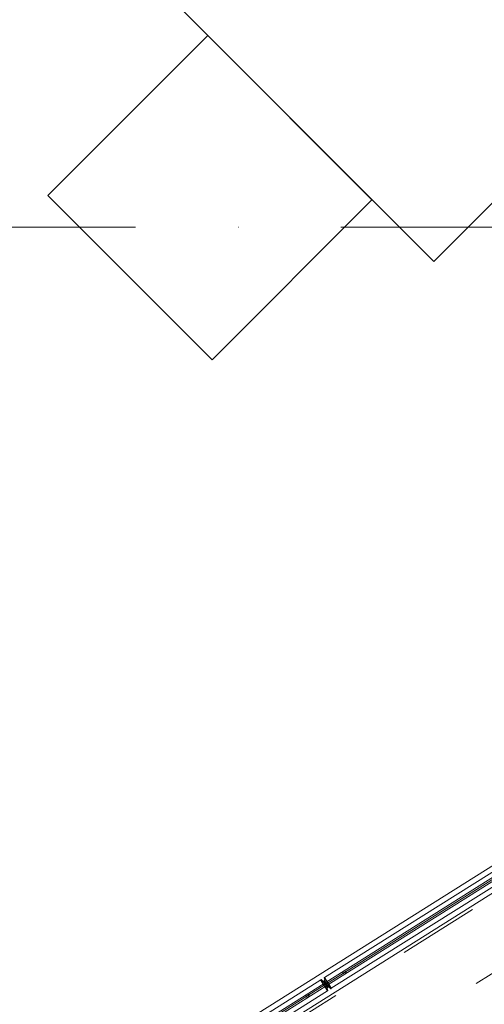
# Model space of a CAD drawing. Header units: metres. Extents: x 10441 to 19716, y -6570 to 1447.
# Tile 5 of 57: x 16165 to 16309, y -6130 to -5825. Entities that reach past the tile are written whole.
import ezdxf
from ezdxf.enums import TextEntityAlignment as Align

# ---------------------------------------------------------------- set-up
doc = ezdxf.new("R2010")
doc.units = ezdxf.units.M
doc.header["$MEASUREMENT"] = 0
doc.linetypes.add('8', pattern=[0.5, 0.25, -0.25])
doc.linetypes.add('DASHDOT', pattern=[25.4, 12.7, -6.35, 0, -6.35])
doc.layers.get('0').update_dxf_attribs({"color": 8})
for name, color, linetype, lineweight in [('#elektryczne', 8, 'Continuous', 20), ('A_B.CIENKIE', 8, 'Continuous', 9), ('A_OSIE', 8, 'Continuous', 13), ('A_OZACZENIE DRZWI', 8, 'Continuous', 13), ('A_OZNACZENIA OKIEN', 8, 'Continuous', 13), ('A_STOLARKA', 8, 'Continuous', 5)]:
    doc.layers.add(name, color=color, linetype=linetype, lineweight=lineweight)
doc.styles.add('m1_romans', font='romans.shx', dxfattribs={"width": 0.8})

# ---------------------------------------------------------------- blocks, each defined once
blk = doc.blocks.new('podkład')
at = {"color": 8}
for p, q in [((12021.55, -3566.3), (12110.65, -3655.4)), ((12110.65, -3655.4), (12199.74, -3566.3)), ((11991.17, -3634.95), (12040.69, -3585.43)), ((12040.69, -3585.43), (12091.51, -3636.26)), ((12042, -3685.77), (11991.17, -3634.95)), ((12091.51, -3636.26), (12042, -3685.77))]:
    blk.add_line(p, q, dxfattribs=at)
at = {"layer": 'A_B.CIENKIE', "color": 8, "linetype": '8', "ltscale": 100}
for p, q in [((11593.49, -4188.5), (12953.49, -3333.65)), ((11573.49, -4224.7), (12973.49, -3344.7))]:
    blk.add_line(p, q, dxfattribs=at)
at = {"layer": 'A_OSIE', "color": 8, "linetype": 'DASHDOT', "ltscale": 5}
blk.add_line((11573.49, -3644.7), (12494.75, -3644.7), dxfattribs=at)
at = {"layer": 'A_STOLARKA', "color": 8}
for p, q in [((11593.51, -4178.81), (12235.67, -3775.16)), ((11597.34, -4184.9), (12239.51, -3781.26)), ((12155.69, -3827.37), (12076.83, -3876.94)), ((12156.76, -3828.42), (12077.31, -3878.37)), ((12157.12, -3828.79), (12077.49, -3878.84)), ((12077.84, -3879.21), (12157.3, -3829.27)), ((12078.92, -3880.27), (12157.78, -3830.69)), ((12075.64, -3877.69), (11996.78, -3927.26)), ((12077.75, -3881.04), (12075.62, -3877.65)), ((12077.75, -3881.04), (12075.62, -3877.66)), ((12076.64, -3878.43), (12075.75, -3877.57)), ((12076.64, -3878.43), (12075.75, -3877.58)), ((12076.31, -3878.11), (12076.46, -3878.01)), ((12076.31, -3878.11), (12076.46, -3878.01)), ((12076.4, -3878.05), (12076.64, -3878.43)), ((12076.4, -3878.05), (12076.64, -3878.43)), ((12076.84, -3878.36), (12076.53, -3878.02)), ((12076.84, -3878.37), (12076.53, -3878.02)), ((12076.67, -3878.47), (12076.84, -3878.37)), ((12076.67, -3878.47), (12076.84, -3878.37)), ((12077.07, -3878.17), (12076.68, -3876.99)), ((12077.06, -3878.17), (12076.68, -3876.99)), ((12076.92, -3878.32), (12076.74, -3877.88)), ((12076.92, -3878.32), (12076.74, -3877.88)), ((12076.92, -3877.72), (12076.76, -3877.82)), ((12076.91, -3877.72), (12076.76, -3877.82)), ((12078.94, -3880.3), (12076.81, -3876.91)), ((12078.93, -3880.3), (12076.81, -3876.91)), ((12076.82, -3877.78), (12077.06, -3878.16)), ((12076.82, -3877.78), (12077.06, -3878.16)), ((12077.65, -3879.57), (12076.9, -3878.38)), ((12077.65, -3879.57), (12076.9, -3878.38)), ((12077.65, -3879.57), (12076.91, -3878.38)), ((12077.65, -3879.57), (12076.91, -3878.38)), ((12077.09, -3878.21), (12076.92, -3878.31)), ((12077.09, -3878.21), (12076.92, -3878.31)), ((12077.09, -3878.21), (12077.06, -3878.16)), ((12077.09, -3878.21), (12077.06, -3878.16)), ((12077.91, -3879.52), (12077.06, -3878.17)), ((12077.92, -3879.52), (12077.07, -3878.17)), ((12077.31, -3878.37), (12077.28, -3878.51)), ((11997.26, -3928.68), (12076.72, -3878.74)), ((12077.07, -3879.11), (11997.44, -3929.16)), ((12077.25, -3879.59), (11997.79, -3929.53)), ((11998.87, -3930.59), (12077.73, -3881.01)), ((12076.67, -3878.47), (12076.64, -3878.43)), ((12077.49, -3879.79), (12076.64, -3878.43)), ((12076.67, -3878.47), (12076.64, -3878.43)), ((12077.49, -3879.79), (12076.64, -3878.43)), ((12076.72, -3878.74), (12076.85, -3878.77)), ((12076.85, -3878.77), (12077.28, -3879.45)), ((12077.28, -3879.45), (12077.25, -3879.59)), ((12077.28, -3878.51), (12077.7, -3879.18)), ((12077.46, -3879.74), (12077.63, -3879.64)), ((12077.47, -3879.74), (12077.64, -3879.64)), ((12077.49, -3879.78), (12077.47, -3879.74)), ((12077.49, -3879.78), (12077.47, -3879.74)), ((12077.49, -3879.78), (12077.73, -3880.16)), ((12077.49, -3879.78), (12077.73, -3880.16)), ((12077.88, -3880.96), (12077.49, -3879.79)), ((12077.88, -3880.96), (12077.49, -3879.79)), ((12077.81, -3880.06), (12077.64, -3879.63)), ((12077.81, -3880.06), (12077.64, -3879.64)), ((12077.8, -3880.12), (12077.64, -3880.22)), ((12077.79, -3880.13), (12077.64, -3880.22)), ((12077.7, -3879.18), (12077.84, -3879.21)), ((12078.02, -3879.93), (12077.71, -3879.59)), ((12077.89, -3879.48), (12077.72, -3879.58)), ((12077.89, -3879.48), (12077.72, -3879.58)), ((12078.03, -3879.93), (12077.72, -3879.59)), ((12077.91, -3879.52), (12077.89, -3879.48)), ((12077.91, -3879.52), (12077.89, -3879.48)), ((12077.91, -3879.52), (12078.15, -3879.9)), ((12077.91, -3879.52), (12078.15, -3879.9)), ((12078.81, -3880.38), (12077.91, -3879.52)), ((12078.81, -3880.38), (12077.92, -3879.52)), ((12078.09, -3879.94), (12078.25, -3879.84)), ((12078.09, -3879.94), (12078.24, -3879.84))]:
    blk.add_line(p, q, dxfattribs=at)
at = {"layer": 'A_STOLARKA', "color": 8, "ltscale": 0.1}
for p, q in [((12075.62, -3877.65), (12075.75, -3877.57)), ((12075.62, -3877.66), (12075.75, -3877.58)), ((12076.81, -3876.91), (12076.68, -3876.99)), ((12076.81, -3876.91), (12076.68, -3876.99)), ((12077.75, -3881.04), (12077.88, -3880.96)), ((12077.75, -3881.04), (12077.88, -3880.96)), ((12078.94, -3880.3), (12078.81, -3880.38)), ((12078.93, -3880.3), (12078.81, -3880.38))]:
    blk.add_line(p, q, dxfattribs=at)
at = {"layer": 'A_STOLARKA', "color": 8}
for centre in [(12082.99, -3875.38), (12082.99, -3875.38), (12071.56, -3882.57), (12071.57, -3882.57)]:
    blk.add_circle(centre, 0.5, dxfattribs=at)
for centre, start, end in [((12076.49, -3878.05), 42.1523, 122.1523), ((12076.49, -3878.05), 42.1523, 122.1523), ((12076.78, -3877.86), 122.1523, 202.1523), ((12076.79, -3877.86), 122.1523, 202.1523), ((12076.86, -3878.41), 32.1523, 122.1523), ((12076.86, -3878.41), 32.1523, 122.1523), ((12076.95, -3878.36), 122.1523, 212.1523), ((12076.95, -3878.36), 122.1523, 212.1523), ((12077.61, -3879.6), 302.1523, 32.1523), ((12077.61, -3879.59), 302.1523, 32.1523), ((12077.69, -3879.54), 212.1523, 302.1523), ((12077.69, -3879.54), 212.1523, 302.1523), ((12077.77, -3880.08), 302.1523, 22.1523), ((12077.77, -3880.08), 302.1523, 22.1523), ((12078.06, -3879.9), 222.1523, 302.1523), ((12078.07, -3879.9), 222.1523, 302.1523)]:
    blk.add_arc(centre, 0.05, start, end, dxfattribs=at)
at = {"layer": 'A_OZACZENIE DRZWI', "color": 8, "ltscale": 0.1, "style": 'm1_romans', "width": 0.8}
for rotation, p in [(98.4861, (12735.07, -773.13)), (360, (12573.8, -1012.7)), (90, (11565.29, -1150.14)), (90, (11872.29, -1150.14)), (90, (12230.03, -1245.64)), (90, (12385.87, -1249.44)), (90, (11565.29, -1370.89)), (90, (11872.29, -1370.89)), (90, (12230.03, -1370.89)), (90, (12389.3, -1370.89)), (90, (11748.79, -1556.15)), (90, (11986.6, -1556.15)), (90, (12389.3, -1556.15)), (360, (12235.05, -1664.2)), (360, (12235.05, -1880.2)), (90, (11745.78, -2001.94))]:
    blk.add_attdef('SZEROKOSC', text='', height=10, rotation=rotation, dxfattribs=at).set_placement(p, align=Align.BOTTOM_CENTER)
for rotation, p in [(98.4861, (12738.56, -773.47)), (360, (12572.95, -1016.09)), (90, (11568.68, -1150.99)), (90, (11875.68, -1150.99)), (90, (12233.42, -1246.49)), (90, (12389.27, -1250.29)), (90, (11568.68, -1371.74)), (90, (11875.68, -1371.74)), (90, (12233.42, -1371.74)), (90, (12392.69, -1371.74)), (90, (11752.19, -1557)), (90, (11990, -1557)), (90, (12392.69, -1557)), (360, (12234.2, -1667.59)), (360, (12234.2, -1883.59)), (90, (11749.18, -2002.79))]:
    blk.add_attdef('WYSOKOSC', text='', height=10, rotation=rotation, dxfattribs=at).set_placement(p, align=Align.TOP_CENTER)
at = {"layer": 'A_OZNACZENIA OKIEN', "color": 8, "ltscale": 0.1, "style": 'm1_romans', "width": 0.8}
for rotation, p in [(278.8676, (13403.28, -587.56)), (278.8676, (13013.44, -645.27)), (278.8676, (12475.3, -724.92)), (278.8676, (12253.72, -757.72)), (0, (14011.09, -903.42)), (278.8676, (11051.11, -935.72)), (278.8676, (10670.26, -992.09)), (0, (14011.09, -1578.09)), (90, (10823, -2081.55)), (90, (11208, -2081.55)), (90, (11974, -2081.55)), (90, (13179.19, -2081.55)), (90, (13543.19, -2081.55))]:
    blk.add_attdef('WYSOKOSC', text='', height=10, rotation=rotation, dxfattribs=at).set_placement(p, align=Align.TOP_CENTER)
for rotation, p in [(278.8676, (13373.71, -593.04)), (278.8676, (12983.87, -650.74)), (278.8676, (12445.73, -730.4)), (278.8676, (12224.15, -763.19)), (0, (14017.48, -900.03)), (278.8676, (11021.54, -941.2)), (278.8676, (10640.69, -997.57)), (0, (14017.48, -1574.7)), (90, (10819.6, -2080.7)), (90, (11204.6, -2080.7)), (90, (11970.6, -2080.7)), (90, (13175.8, -2080.7)), (90, (13539.8, -2080.7))]:
    blk.add_attdef('SZEROKOSC', text='', height=10, rotation=rotation, dxfattribs=at).set_placement(p, align=Align.BOTTOM_CENTER)

msp = doc.modelspace()

# ---------------------------------------------------------------- block references
at = {"layer": '#elektryczne', "color": 8, "linetype": 'Continuous', "lineweight": 18}
msp.add_blockref('podkład', (4182.37, -2244.78), dxfattribs=at)

doc.saveas('drawing.dxf')
